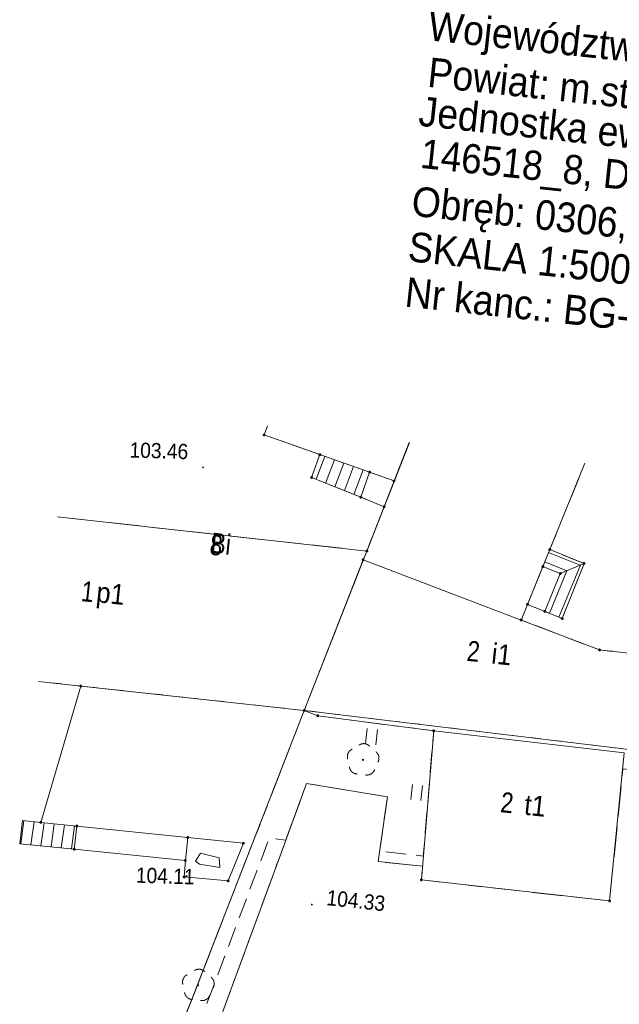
# Model space of a CAD drawing. Header units: millimetres. Extents: x -165388 to 921073, y -295343 to 494042.
# Tile 4 of 117: x -147450 to -117947, y -92136 to -43680. Entities that reach past the tile are written whole.
import ezdxf
from ezdxf.xclip import XClip

# ---------------------------------------------------------------- set-up
doc = ezdxf.new("R2010")
doc.units = ezdxf.units.MM
doc.header["$MEASUREMENT"] = 0
doc.header["$XCLIPFRAME"] = 0
for name, pattern in [('0.5_0.5', [1000, 500, -500]), ('1.5_0.5', [2000, 1500, -500]), ('mz1.0_0.5', [1500, 1000, -500])]:
    doc.linetypes.add(name, pattern=pattern)
for name, color, linetype in [('7795.2023_2_203-punkt graniczny', 7, 'Continuous'), ('7795.2023_2_drzewo liściaste (punkt)', 7, 'Continuous'), ('7795.2023_2_punkt wysokościowy sztuczny', 7, 'Continuous'), ('Zagospodarowanie - Budynki', 7, 'Continuous')]:
    doc.layers.add(name, color=color, linetype=linetype)
for name, color, linetype, lineweight, true_color in [('7795.2023_2_210-oznaczenie konturu użytku gruntowego_Nr_pióra__3', 7, 'Continuous', 18, 0x959595), ('7795.2023_2_218-kontur użytku gruntowego_Nr_pióra__3', 7, 'Continuous', 18, 0x959595), ('7795.2023_2_drzewo liściaste (punkt)_Nr_pióra__94', 7, 'Continuous', 18, 0x4a4a4a), ('7795.2023_2_Punkt budynku_Nr_pióra__5', 7, 'Continuous', 18, 0x1d1d1d)]:
    doc.layers.add(name, color=color, linetype=linetype, lineweight=lineweight, true_color=true_color)
for name, color, linetype, lineweight in [('7795.2023_2_211-numer działki ewidencyjnej_Nr_pióra__7', 7, 'Continuous', 18), ('7795.2023_2_219-działka ewidencyjna_Nr_pióra__7', 7, 'Continuous', 18), ('7795.2023_2_312-budynek ewidencyjny_Nr_pióra__7', 7, 'Continuous', 18), ('7795.2023_2_312-oznaczenie budynku ewidencyjnego-Atr117_Nr_pióra__7', 7, 'Continuous', 18), ('7795.2023_2_312-oznaczenie budynku ewidencyjnego_Nr_pióra__7', 7, 'Continuous', 18), ('7795.2023_2_320-blok - kondygnacja nadziemna_Nr_pióra__7', 7, 'Continuous', 18), ('7795.2023_2_352-schody_Nr_pióra__7', 7, 'Continuous', 18), ('7795.2023_2_354-Taras weranda_Nr_pióra__7', 7, 'Continuous', 18), ('7795.2023_2_chodnik (powierzchnia)_Nr_pióra__7', 7, 'Continuous', 18), ('7795.2023_2_jezdnia (powierzchnia)_Nr_pióra__7', 7, 'Continuous', 18), ('7795.2023_2_krawężnik (linia)_Nr_pióra__7', 7, 'Continuous', 18), ('7795.2023_2_ogrodzenie trwałe (linia)_Nr_pióra__7', 7, 'Continuous', 18), ('7795.2023_2_Pieczątka na wyrysie_Nr_pióra__7', 7, 'Continuous', 18), ('7795.2023_2_punkt wysokościowy sztuczny-Atr2_Nr_pióra__7', 7, 'Continuous', 18), ('7795.2023_2_trawnik (powierzchnia) - symbol_Nr_pióra__7', 7, 'Continuous', 18), ('7795.2023_2_trawnik (powierzchnia)_Nr_pióra__7', 7, 'Continuous', 18)]:
    doc.layers.add(name, color=color, linetype=linetype, lineweight=lineweight)
doc.styles.add('GENERATED_STYLE_1', font='txt')
doc.linetypes.add('902-500', pattern='A,0,[1,A.01.1_PROJEKT_ZAGOSPODAROWANIA_DZIAŁKI1.Shx,S=59.52381,R=0,X=0,Y=0],-7500,0', length=7500)

# ---------------------------------------------------------------- blocks, each defined once
blk = doc.blocks.new('Rysunek_1_2', base_point=(-8073115860, -4958828181))
at = {"layer": '7795.2023_2_203-punkt graniczny', "linetype": 'Continuous', "lineweight": 0, "true_color": 0x000000}
blk.add_hatch(color=18, dxfattribs=at).paths.add_polyline_path([(-133406, -77679, 1), (-133495, -77669, 1)])
at = {"layer": '7795.2023_2_drzewo liściaste (punkt)', "linetype": 'Continuous', "lineweight": 0, "true_color": 0x4a4a4a}
for points in [[(-130513, -80111, 1), (-130613, -80100, 1)], [(-138622, -91210, 1), (-138722, -91199, 1)]]:
    blk.add_hatch(color=251, dxfattribs=at).paths.add_polyline_path(points)
at = {"layer": '7795.2023_2_punkt wysokościowy sztuczny', "linetype": 'Continuous', "lineweight": 0, "true_color": 0x000000}
for points in [[(-138380, -65721, 1), (-138469, -65711, 1)], [(-139197, -85828, 1), (-139287, -85818, 1)], [(-133032, -87233, 1), (-133121, -87223, 1)]]:
    blk.add_hatch(color=18, dxfattribs=at).paths.add_polyline_path(points)
at = {"layer": '7795.2023_2_218-kontur użytku gruntowego_Nr_pióra__3', "linetype": '0.5_0.5', "flags": 128}
for points in [[(-128277, -64491), (-133450, -77674)], [(-133450, -77674), (-146528, -76246)], [(-133450, -77674), (-141670, -98808)], [(-107912, -80743), (-133450, -77674)]]:
    blk.add_lwpolyline(points, dxfattribs=at)
at = {"layer": '7795.2023_2_219-działka ewidencyjna_Nr_pióra__7', "linetype": 'Continuous', "flags": 128}
for points in [[(-133450, -77674), (-128277, -64491)], [(-146528, -76246), (-133450, -77674)], [(-141670, -98808), (-133450, -77674)], [(-133450, -77674), (-107912, -80743)]]:
    blk.add_lwpolyline(points, dxfattribs=at)
at = {"layer": '7795.2023_2_312-budynek ewidencyjny_Nr_pióra__7', "linetype": 'Continuous', "flags": 128}
for points in [[(-135427, -64116), (-135259, -63674)], [(-129032, -66381), (-135427, -64116)], [(-129032, -66381), (-128289, -64490)], [(-128289, -64490), (-129032, -66381)], [(-119639, -65500), (-122776, -73226)], [(-130367, -69828), (-129032, -66381)], [(-145592, -68150), (-130367, -69828)], [(-130554, -70260), (-130367, -69828)], [(-130367, -69828), (-130554, -70260)], [(-133450, -77674), (-130554, -70260)], [(-130554, -70260), (-133450, -77674)], [(-122776, -73226), (-130554, -70260)], [(-130554, -70260), (-122776, -73226)], [(-122776, -73226), (-118920, -74695)], [(-118920, -74695), (-115234, -75111)], [(-144445, -76475), (-146528, -76247)], [(-146528, -76247), (-144445, -76475)], [(-144445, -76475), (-146412, -83184)], [(-133450, -77674), (-144445, -76475)], [(-132785, -77936), (-133450, -77674)], [(-127081, -78678), (-132785, -77936)], [(-127687, -86016), (-127081, -78678)], [(-117702, -79754), (-127081, -78678)], [(-127081, -78678), (-117702, -79754)], [(-117702, -79754), (-118424, -87049)], [(-146412, -83184), (-147320, -83094)], [(-118424, -87049), (-127687, -86016)]]:
    blk.add_lwpolyline(points, dxfattribs=at)
at = {"layer": '7795.2023_2_320-blok - kondygnacja nadziemna_Nr_pióra__7', "linetype": 'Continuous', "flags": 128}
blk.add_lwpolyline([(-128289, -64490), (-129032, -66381), (-130367, -69828), (-130554, -70260), (-122776, -73226), (-119639, -65500)], dxfattribs=at)
at = {"layer": '7795.2023_2_352-schody_Nr_pióra__7', "linetype": 'Continuous', "flags": 128}
for points in [[(-130666, -67181), (-130233, -65950), (-132684, -65084), (-133086, -66207)], [(-130666, -67181), (-130233, -65950), (-132684, -65084), (-133086, -66207)], [(-129519, -67646), (-129032, -66381), (-130233, -65950), (-130666, -67181)], [(-129519, -67646), (-129032, -66381), (-130233, -65950), (-130666, -67181)], [(-121368, -69757), (-121709, -70595), (-120851, -70938), (-119681, -70440)], [(-121368, -69757), (-121709, -70595), (-120851, -70938), (-119681, -70440)], [(-121709, -70595), (-122462, -72455), (-121613, -72798), (-120851, -70938)], [(-121709, -70595), (-122462, -72455), (-121613, -72798), (-120851, -70938)], [(-119681, -70440), (-120851, -70938), (-121613, -72798), (-120756, -73151)], [(-119681, -70440), (-120851, -70938), (-121613, -72798), (-120756, -73151)], [(-144763, -84507), (-147450, -84239), (-147317, -83097), (-146412, -83184), (-144641, -83364)], [(-144763, -84507), (-147450, -84239), (-147317, -83097), (-146412, -83184), (-144641, -83364)], [(-144641, -83364), (-144763, -84507), (-139300, -85053), (-139180, -83929)], [(-144641, -83364), (-144763, -84507), (-139300, -85053), (-139180, -83929)]]:
    blk.add_lwpolyline(points, close=True, dxfattribs=at)
for points in [[(-132865, -66297), (-132440, -65170)], [(-132401, -66483), (-131968, -65337)], [(-131937, -66670), (-131497, -65504)], [(-131472, -66856), (-131025, -65670)], [(-131009, -67044), (-130553, -65836)], [(-119872, -70521), (-121427, -69901)], [(-120524, -70799), (-121615, -70365)], [(-120923, -73082), (-119864, -70518)], [(-121385, -72892), (-120521, -70798)], [(-147399, -84245), (-147242, -83104)], [(-146901, -84294), (-146743, -83153)], [(-146403, -84344), (-146245, -83201)], [(-145906, -84394), (-145748, -83251)], [(-145407, -84443), (-145249, -83302)], [(-144909, -84493), (-144752, -83353)]]:
    blk.add_lwpolyline(points, dxfattribs=at)
at = {"layer": '7795.2023_2_354-Taras weranda_Nr_pióra__7', "linetype": 'Continuous', "flags": 128}
for points in [[(-139180, -83929), (-136444, -84212), (-137196, -86063), (-139358, -85871), (-139300, -85053)], [(-138553, -84703), (-137633, -84927), (-137599, -85403), (-138610, -85233), (-138802, -85097)]]:
    blk.add_lwpolyline(points, close=True, dxfattribs=at)
at = {"layer": '7795.2023_2_chodnik (powierzchnia)_Nr_pióra__7', "linetype": 'mz1.0_0.5', "flags": 128}
blk.add_lwpolyline([(-109508, -66685), (-110640, -69227), (-110305, -69383), (-113329, -76200), (-115329, -75905), (-115234, -75111), (-116426, -74973), (-118423, -74749), (-118920, -74695), (-122776, -73226), (-122462, -72455), (-120756, -73151), (-119681, -70440), (-121368, -69757), (-119639, -65500)], dxfattribs=at)
at = {"layer": '7795.2023_2_drzewo liściaste (punkt)_Nr_pióra__94', "linetype": 'Continuous'}
for centre, start, end in [((-130521, -79708), 43.1542, 124.6102), ((-130928, -79942), 115.1902, 196.4302), ((-130172, -80023), 331.3342, 52.5742), ((-130831, -80403), 187.1032, 268.7532), ((-130364, -80453), 259.0112, 340.6612), ((-138630, -90807), 43.1542, 124.6102), ((-139037, -91041), 115.1902, 196.4302), ((-138281, -91122), 331.3342, 52.5742), ((-138940, -91502), 187.1032, 268.7532), ((-138473, -91552), 259.0112, 340.6612)]:
    blk.add_arc(centre, 400, start, end, dxfattribs=at)
at = {"layer": '7795.2023_2_jezdnia (powierzchnia)_Nr_pióra__7', "linetype": '1.5_0.5', "flags": 128}
blk.add_lwpolyline([(-135259, -63674), (-135427, -64116), (-132684, -65084), (-133086, -66207), (-130666, -67181), (-129519, -67646), (-130367, -69828), (-145592, -68150)], dxfattribs=at)
blk.add_lwpolyline([(-133603, -117474), (-140539, -117536), (-140620, -107500), (-140557, -104469), (-140124, -101468), (-139726, -99439), (-139040, -96797), (-134683, -84954), (-133333, -81267), (-129360, -81924), (-129813, -85114), (-127634, -85337), (-127687, -86016), (-118424, -87049), (-117777, -80541), (-105837, -81931), (-106358, -86703), (-106331, -87198), (-106231, -87481), (-105953, -87893), (-105571, -88175), (-105121, -88384), (-104630, -88497), (-104410, -88511), (-103912, -88463), (-103434, -88323), (-103329, -88274), (-102933, -87965), (-102687, -87539), (-102651, -87392), (-102360, -91627), (-102771, -91703), (-103241, -91864), (-103603, -92057), (-104006, -92345), (-104258, -92630), (-104496, -93067), (-104539, -93183), (-104622, -93677), (-104585, -94174), (-104442, -94441), (-104120, -94817), (-104009, -94900), (-103570, -95128), (-103076, -95211), (-86979, -95156), (-83668, -98609), (-91451, -98599), (-100162, -98611), (-104213, -98589), (-114565, -98616), (-114562, -99059), (-114518, -102121), (-114555, -102841), (-128132, -102834), (-128138, -102522), (-128314, -100783), (-128641, -98857), (-129139, -98904), (-129632, -99002), (-130109, -99142), (-130352, -99247), (-130798, -99471), (-131219, -99737), (-131515, -99967), (-131919, -100266), (-132287, -100598), (-132610, -100986), (-132669, -101070), (-132936, -101494), (-133145, -101945), (-133307, -102420), (-133409, -102902), (-133572, -104514)], close=True, dxfattribs=at)
at = {"layer": '7795.2023_2_krawężnik (linia)_Nr_pióra__7', "linetype": 'Continuous', "flags": 128}
for points in [[(-135259, -63674), (-135427, -64116), (-132684, -65084)], [(-133086, -66207), (-130666, -67181), (-129519, -67646), (-130367, -69828), (-145592, -68150)], [(-127634, -85337), (-129813, -85114), (-129360, -81924), (-133333, -81267), (-134683, -84954), (-139040, -96797), (-139726, -99439), (-140124, -101468), (-140557, -104469), (-140620, -107500), (-140539, -117536)]]:
    blk.add_lwpolyline(points, dxfattribs=at)
at = {"layer": '7795.2023_2_ogrodzenie trwałe (linia)_Nr_pióra__7', "linetype": '902-500', "flags": 128}
blk.add_lwpolyline([(-136046, -84345), (-141670, -98808), (-142760, -117147), (-142769, -117327)], dxfattribs=at)
at = {"layer": '7795.2023_2_Punkt budynku_Nr_pióra__5', "linetype": 'Continuous'}
for centre in [(-135427, -64116), (-132684, -65084), (-133086, -66207), (-130233, -65950), (-129032, -66381), (-130666, -67181), (-129519, -67646), (-121368, -69757), (-130554, -70260), (-130367, -69828), (-121709, -70595), (-119681, -70440), (-120851, -70938), (-122462, -72455), (-121613, -72798), (-120756, -73151), (-122776, -73226), (-118920, -74695), (-144445, -76475), (-133450, -77674), (-132785, -77936), (-127081, -78678), (-146412, -83184), (-144641, -83364), (-139180, -83929), (-136444, -84212), (-144763, -84507), (-139300, -85053), (-139358, -85871), (-137196, -86063), (-127687, -86016), (-118424, -87049)]:
    blk.add_circle(centre, 45, dxfattribs=at)
at = {"layer": '7795.2023_2_trawnik (powierzchnia) - symbol_Nr_pióra__7', "linetype": 'Continuous'}
for p, q in [((-130428, -79306), (-130348, -78561)), ((-129931, -79360), (-129851, -78614)), ((-128209, -82059), (-128129, -81313)), ((-127712, -82112), (-127632, -81366))]:
    blk.add_line(p, q, dxfattribs=at)
at = {"layer": '7795.2023_2_trawnik (powierzchnia)_Nr_pióra__7', "linetype": 'mz1.0_0.5', "flags": 128}
blk.add_lwpolyline([(-133450, -77674), (-132785, -77936), (-127081, -78678), (-127591, -84839), (-129736, -84589), (-129360, -81924), (-133333, -81267), (-134356, -84054), (-135171, -83966), (-140243, -97412), (-140649, -98385), (-140993, -100279), (-141335, -103571), (-141364, -110598), (-141385, -117455), (-142358, -117331), (-141670, -98808)], close=True, dxfattribs=at)
at = {"layer": '7795.2023_2_210-oznaczenie konturu użytku gruntowego_Nr_pióra__3', "linetype": 'Continuous', "insert": (-138089, -69913), "char_height": 1000, "attachment_point": 7, "rotation": 353.8822, "style": 'GENERATED_STYLE_1'}
blk.add_mtext('\\A1;{\\W0.790000x;\\fArial|b0|i0|c238|p38;Bi}', dxfattribs=at)
at = {"layer": '7795.2023_2_211-numer działki ewidencyjnej_Nr_pióra__7', "linetype": 'Continuous', "insert": (-138030, -69007), "char_height": 1000, "attachment_point": 1, "rotation": 353.8822, "style": 'GENERATED_STYLE_1'}
blk.add_mtext('\\A1;{\\W0.790000x;\\fArial|b0|i0|c238|p38;8}', dxfattribs=at)
at = {"layer": '7795.2023_2_312-oznaczenie budynku ewidencyjnego-Atr117_Nr_pióra__7', "linetype": 'Continuous', "char_height": 1000, "attachment_point": 7, "rotation": 353.8822, "style": 'GENERATED_STYLE_1'}
for s, insert in [('\\A1;{\\W0.900000x;\\fArial|b0|i0|c238|p38;p1}', (-143751, -72638)), ('\\A1;{\\W0.900000x;\\fArial|b0|i0|c238|p38;i1}', (-124273, -75357)), ('\\A1;{\\W0.900000x;\\fArial|b0|i0|c238|p38;t1}', (-122661, -82811))]:
    blk.add_mtext(s, dxfattribs=dict(at, insert=insert))
at = {"layer": '7795.2023_2_312-oznaczenie budynku ewidencyjnego_Nr_pióra__7', "linetype": 'Continuous', "char_height": 1000, "attachment_point": 7, "rotation": 353.8822, "style": 'GENERATED_STYLE_1'}
for s, insert in [('\\A1;{\\W0.790000x;\\fArial|b0|i0|c238|p38;1}', (-144463, -72288)), ('\\A1;{\\W0.790000x;\\fArial|b0|i0|c238|p38;2}', (-125481, -75227)), ('\\A1;{\\W0.790000x;\\fArial|b0|i0|c238|p38;2}', (-123826, -82676))]:
    blk.add_mtext(s, dxfattribs=dict(at, insert=insert))
at = {"layer": '7795.2023_2_Pieczątka na wyrysie_Nr_pióra__7', "linetype": 'Continuous', "attachment_point": 7, "rotation": 353.8822, "style": 'GENERATED_STYLE_1'}
for s, insert, char_height in [('\\A1;{\\W0.900000x;\\fArial|b0|i0|c238|p38;Województwo: mazowieckie}', (-127452, -45122), 1455), ('\\A1;{\\W0.900000x;\\fArial|b0|i0|c238|p38;Powiat: m.st. Warszawa}', (-127428, -46999), 1455), ('\\A1;{\\W0.900000x;\\fArial|b0|i0|c238|p38;Jednostka ewidencyjna: }', (-127913, -49327), 1455), ('\\A1;{\\W0.900000x;\\fArial|b0|i0|c238|p38;146518_8, Dzielnica Wola}', (-127827, -51381), 1437), ('\\A1;{\\W0.900000x;\\fArial|b0|i0|c238|p38;Obręb: 0306, 6-03-06}', (-128265, -53755), 1455), ('\\A1;{\\W0.900000x;\\fArial|b0|i0|c238|p38;SKALA 1:500}', (-128390, -55577), 1455), ('\\A1;{\\W0.900000x;\\fArial|b0|i0|c238|p38;Nr kanc.: BG-WOZ-ARCH.6642.7795.2023.PIN}', (-128547, -57814), 1455)]:
    blk.add_mtext(s, dxfattribs=dict(at, insert=insert, char_height=char_height))
at = {"layer": '7795.2023_2_punkt wysokościowy sztuczny-Atr2_Nr_pióra__7', "linetype": 'Continuous', "char_height": 750, "style": 'GENERATED_STYLE_1'}
for s, insert, attachment_point, rotation in [('\\A1;{\\W0.900000x;\\fArial|b0|i0|c238|p38;103.46}', (-142031, -64475), 1, 358.2812), ('\\A1;{\\W0.900000x;\\fArial|b0|i0|c238|p38;104.11}', (-141719, -85400), 1, 358.2812), ('\\A1;{\\W0.900000x;\\fArial|b0|i0|c238|p38;104.33}', (-132383, -87261), 7, 353.8822)]:
    blk.add_mtext(s, dxfattribs=dict(at, insert=insert, attachment_point=attachment_point, rotation=rotation))

msp = doc.modelspace()

# ---------------------------------------------------------------- block references
at = {"layer": 'Zagospodarowanie - Budynki', "color": 151, "linetype": 'Continuous', "lineweight": 13, "true_color": 0x80c2ff}
ref = msp.add_blockref('Rysunek_1_2', (-8073115859.987, -4958828180.543), dxfattribs=at)
XClip(ref).set_block_clipping_path([(-157094.7839021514, -148080.1650051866), (-43180.5757127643, -160289.8069398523), (-31694.507992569, -53126.4423991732), (-145608.7161819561, -40916.8004645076)])

doc.saveas('drawing.dxf')
